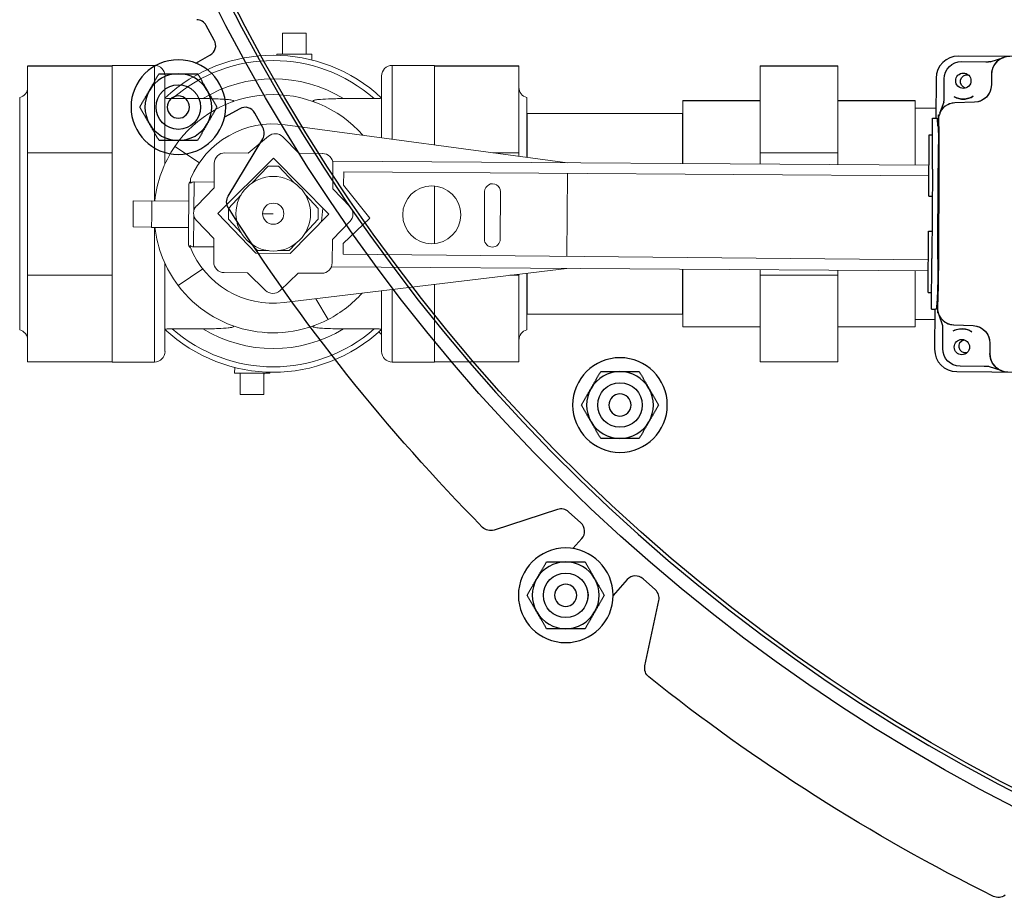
# Model space of a CAD drawing. Extents: x 0 to 796, y 0 to 496.
# Tile 120 of 242: x 106 to 117, y 404 to 414. Entities that reach past the tile are written whole.
import ezdxf

# ---------------------------------------------------------------- set-up
doc = ezdxf.new("R2010")
doc.units = 0
doc.header["$LTSCALE"] = 12
doc.header["$MEASUREMENT"] = 0
doc.header["$PDMODE"] = 1
doc.layers.get('0').update_dxf_attribs({"linetype": 'CONTINUOUS'})
doc.layers.get('Defpoints').update_dxf_attribs({"linetype": 'CONTINUOUS'})
doc.layers.add('D', color=2, linetype='CONTINUOUS')
doc.layers.add('X', color=1, linetype='CONTINUOUS')
doc.styles.get("Standard").update_dxf_attribs({"font": 'SIMPLEX.SHX', "width": 0.875})
doc.dimstyles.get("Standard").update_dxf_attribs({"dimscale": 28, "dimtxt": 0.125, "dimasz": 0.125, "dimexe": 0.04375, "dimexo": 0.0625, "dimgap": 0.04375, "dimtad": 0, "dimtih": 1, "dimtoh": 1, "dimdec": 4, "dimzin": 12, "dimdsep": 46, "dimlunit": 5, "dimtxsty": 'Standard', "dimcen": 0, "dimclrd": 256, "dimclre": 256, "dimclrt": 256, "dimadec": 1, "dimazin": 3, "dimtfac": 0.875, "dimtdec": 4, "dimtofl": 0, "dimtmove": 0, "dimatfit": 2, "dimfxl": 1, "dimtolj": 1, "dimtzin": 12, "dimlwd": 13, "dimlwe": 13, "dimarcsym": 0})

# ---------------------------------------------------------------- blocks, each defined once
blk = doc.blocks.new('*D112')
at = {"layer": 'D', "lineweight": 13, "transparency": 16777216}
for p, q in [((170.025, 416.596), (170.025, 343.478)), ((55.588, 410.799), (55.588, 343.478)), ((59.088, 344.703), (104.253, 344.703)), ((166.525, 344.703), (121.359, 344.703))]:
    blk.add_line(p, q, dxfattribs=at)
at = {"layer": 'D', "transparency": 16777216}
for points in [[(59.088, 345.287), (59.088, 344.12), (55.588, 344.703)], [(166.525, 345.287), (166.525, 344.12), (170.025, 344.703)]]:
    blk.add_solid(points, dxfattribs=at)
at = {"layer": 'Defpoints', "color": 0, "transparency": 16777216}
for p in [(170.025, 418.346), (55.588, 412.549), (170.025, 344.703)]:
    blk.add_point(p, dxfattribs=at)
at = {"layer": 'D', "transparency": 16777216, "insert": (112.806, 344.703), "char_height": 3.5, "attachment_point": 5}
blk.add_mtext('\\A1;114{\\H0.875x;\\S1/2;}{}{\\C2;%%p1}', dxfattribs=at)
blk = doc.blocks.new('*D113')
at = {"layer": 'D', "lineweight": 13, "transparency": 16777216}
for p, q in [((87.505, 421.953), (87.505, 356.465)), ((164.505, 421.953), (164.505, 356.465)), ((91.005, 357.69), (122.301, 357.69)), ((161.005, 357.69), (129.709, 357.69))]:
    blk.add_line(p, q, dxfattribs=at)
at = {"layer": 'D', "transparency": 16777216}
for points in [[(91.005, 358.273), (91.005, 357.106), (87.505, 357.69)], [(161.005, 358.273), (161.005, 357.106), (164.505, 357.69)]]:
    blk.add_solid(points, dxfattribs=at)
at = {"layer": 'Defpoints', "color": 0, "transparency": 16777216}
for p in [(87.505, 423.703), (164.505, 423.703), (87.505, 357.69)]:
    blk.add_point(p, dxfattribs=at)
at = {"layer": 'D', "transparency": 16777216, "insert": (126.005, 357.69), "char_height": 3.5, "attachment_point": 5}
blk.add_mtext('\\A1;77', dxfattribs=at)
blk = doc.blocks.new('GASTRAIN TOP')
at = {"layer": 'X', "lineweight": 0}
for p, q in [((-47.148, 372.214), (-47.148, 371.976)), ((-47.148, 372.214), (-46.883, 372.214)), ((-46.883, 372.214), (-46.883, 371.976)), ((-47.213, 371.976), (-46.818, 371.976)), ((-47.213, 371.964), (-47.213, 371.976)), ((-46.82, 371.911), (-46.818, 371.976)), ((-49.062, 371.847), (-50.011, 371.847)), ((-50.011, 371.844), (-50.011, 370.869)), ((-49.062, 371.844), (-50.011, 371.844)), ((-49.062, 371.85), (-49.062, 371.846)), ((-49.062, 371.85), (-48.587, 371.85)), ((-49.062, 371.846), (-49.062, 371.844)), ((-49.062, 371.844), (-49.062, 371.441)), ((-48.587, 370.329), (-48.587, 371.85)), ((-45.918, 371.85), (-45.918, 371.022)), ((-45.918, 371.85), (-45.444, 371.85)), ((-45.444, 371.85), (-45.444, 371.846)), ((-45.444, 371.847), (-44.494, 371.847)), ((-45.444, 371.846), (-45.444, 371.844)), ((-45.444, 371.844), (-45.444, 371.441)), ((-45.444, 371.844), (-44.494, 371.844)), ((-44.494, 371.847), (-44.494, 371.844)), ((-44.494, 371.844), (-44.494, 370.869)), ((-41.785, 371.847), (-40.914, 371.847)), ((-41.785, 371.844), (-41.785, 371.847)), ((-41.785, 371.844), (-40.914, 371.844)), ((-41.785, 370.869), (-41.785, 371.844)), ((-40.914, 371.844), (-40.914, 371.847)), ((-40.914, 370.869), (-40.914, 371.844)), ((-48.469, 371.732), (-48.469, 370.743)), ((-46.037, 371.038), (-46.037, 371.732)), ((-50.1, 368.88), (-50.1, 371.49)), ((-49.062, 371.441), (-49.062, 371.273)), ((-48.463, 371.49), (-48.469, 371.49)), ((-48.388, 371.478), (-48.043, 371.478)), ((-46.462, 371.478), (-46.118, 371.478)), ((-46.037, 371.49), (-46.043, 371.49)), ((-45.444, 371.441), (-45.444, 371.273)), ((-44.405, 370.818), (-44.405, 371.49)), ((-42.655, 371.455), (-42.655, 371.453)), ((-41.785, 371.455), (-42.655, 371.455)), ((-41.785, 371.453), (-42.655, 371.453)), ((-42.655, 371.453), (-42.655, 370.748)), ((-40.914, 371.455), (-40.044, 371.455)), ((-40.914, 371.453), (-40.044, 371.453)), ((-40.044, 371.453), (-40.044, 371.455)), ((-40.044, 370.731), (-40.044, 371.453)), ((-44.405, 371.312), (-44.401, 371.312)), ((-44.401, 371.312), (-44.401, 370.817)), ((-42.659, 371.312), (-44.401, 371.312)), ((-42.659, 371.312), (-42.659, 370.748)), ((-42.655, 371.312), (-42.659, 371.312)), ((-40.044, 371.372), (-39.811, 371.372)), ((-49.062, 371.273), (-49.062, 370.869)), ((-43.949, 370.756), (-47.118, 371.184)), ((-45.444, 371.273), (-45.444, 370.958)), ((-47.533, 370.867), (-47.306, 371.056)), ((-47.146, 371.048), (-46.964, 370.864)), ((-50.011, 370.869), (-50.011, 369.493)), ((-49.062, 370.869), (-50.011, 370.869)), ((-49.062, 370.869), (-49.062, 370.3)), ((-48.083, 370.758), (-48.357, 370.941)), ((-47.795, 370.869), (-47.533, 370.867)), ((-46.964, 370.864), (-46.702, 370.862)), ((-44.786, 370.869), (-44.494, 370.869)), ((-44.494, 370.869), (-44.494, 370.83)), ((-41.785, 370.869), (-40.914, 370.869)), ((-41.785, 370.742), (-41.785, 370.869)), ((-40.914, 370.736), (-40.914, 370.869)), ((-47.916, 370.474), (-47.915, 370.751)), ((-47.875, 370.189), (-47.249, 370.808)), ((-47.249, 370.808), (-46.63, 370.181)), ((-46.588, 370.774), (-39.891, 370.73)), ((-46.584, 370.742), (-46.585, 370.465)), ((-47.488, 370.531), (-47.312, 370.719)), ((-47.312, 370.719), (-47.193, 370.719)), ((-47.193, 370.719), (-47.017, 370.531)), ((-46.464, 370.504), (-46.462, 370.654)), ((-46.462, 370.654), (-39.892, 370.61)), ((-43.956, 369.707), (-43.949, 370.637)), ((-48.182, 370.578), (-48.182, 370.527)), ((-48.143, 370.542), (-48.146, 370.21)), ((-47.916, 370.541), (-48.143, 370.542)), ((-48.205, 369.849), (-48.201, 370.507)), ((-48.113, 370.273), (-47.916, 370.474)), ((-46.585, 370.465), (-46.391, 370.262)), ((-46.169, 370.136), (-46.464, 370.504)), ((-45.444, 370.498), (-45.444, 370.3)), ((-44.882, 369.9), (-44.879, 370.434)), ((-44.701, 370.433), (-44.704, 369.899)), ((-49.062, 370.3), (-49.062, 370.063)), ((-48.825, 370.328), (-48.827, 370.036)), ((-48.617, 370.327), (-48.825, 370.328)), ((-48.617, 370.327), (-48.618, 370.207)), ((-48.617, 370.327), (-48.617, 370.329)), ((-48.202, 370.327), (-48.617, 370.329)), ((-47.757, 370.244), (-47.614, 370.397)), ((-46.892, 370.397), (-46.749, 370.244)), ((-45.444, 370.3), (-45.444, 370.063)), ((-48.618, 370.154), (-48.618, 370.207)), ((-47.448, 369.742), (-47.875, 370.189)), ((-47.757, 370.125), (-47.757, 370.244)), ((-47.253, 370.185), (-47.371, 370.185)), ((-46.749, 370.244), (-46.749, 370.125)), ((-46.712, 370.097), (-46.696, 370.248)), ((-48.618, 370.154), (-48.619, 370.035)), ((-48.146, 370.171), (-48.148, 369.813)), ((-47.92, 369.905), (-48.115, 370.108)), ((-47.607, 369.962), (-47.757, 370.125)), ((-46.63, 370.181), (-47.063, 369.739)), ((-46.749, 370.125), (-46.898, 369.962)), ((-46.392, 370.097), (-46.589, 369.896)), ((-46.468, 369.851), (-46.169, 370.136)), ((-49.062, 370.063), (-49.062, 369.493)), ((-48.619, 370.035), (-48.827, 370.036)), ((-48.619, 370.032), (-48.619, 370.035)), ((-48.204, 370.03), (-48.619, 370.032)), ((-48.587, 368.519), (-48.587, 370.032)), ((-45.444, 370.063), (-45.444, 369.848)), ((-47.922, 369.643), (-47.92, 369.905)), ((-46.589, 369.896), (-46.591, 369.634)), ((-48.187, 369.829), (-48.187, 369.811)), ((-48.148, 369.813), (-47.921, 369.812)), ((-47.431, 369.77), (-47.505, 369.851)), ((-47.063, 369.739), (-47.448, 369.742)), ((-47.305, 369.77), (-47.431, 369.77)), ((-47.075, 369.77), (-47.2, 369.77)), ((-47, 369.851), (-47.075, 369.77)), ((-46.469, 369.732), (-46.468, 369.851)), ((-39.898, 369.667), (-46.469, 369.732)), ((-48.469, 369.627), (-48.469, 368.638)), ((-48.045, 369.565), (-48.321, 369.379)), ((-47.542, 369.521), (-47.804, 369.523)), ((-47.341, 369.324), (-47.542, 369.521)), ((-47.132, 369.186), (-43.957, 369.571)), ((-39.899, 369.544), (-46.6, 369.588)), ((-42.659, 369.562), (-42.659, 369.058)), ((-42.655, 369.562), (-42.655, 368.915)), ((-41.785, 369.493), (-41.785, 369.557)), ((-40.914, 369.493), (-40.914, 369.551)), ((-40.044, 368.915), (-40.044, 369.545)), ((-50.011, 369.493), (-50.011, 368.522)), ((-49.062, 369.493), (-50.011, 369.493)), ((-49.062, 369.493), (-49.062, 369.091)), ((-46.972, 369.518), (-47.176, 369.323)), ((-46.71, 369.516), (-46.972, 369.518)), ((-44.597, 369.493), (-44.494, 369.493)), ((-44.494, 369.506), (-44.494, 369.493)), ((-44.494, 369.493), (-44.494, 368.522)), ((-44.405, 368.88), (-44.405, 369.517)), ((-44.401, 369.517), (-44.401, 369.058)), ((-41.785, 369.493), (-40.914, 369.493)), ((-41.785, 368.522), (-41.785, 369.493)), ((-40.914, 368.522), (-40.914, 369.493)), ((-46.037, 368.638), (-46.037, 369.319)), ((-45.918, 369.333), (-45.918, 368.519)), ((-45.444, 369.391), (-45.444, 369.091)), ((-46.774, 369.23), (-46.635, 368.998)), ((-49.062, 369.091), (-49.062, 368.924)), ((-45.444, 369.091), (-45.444, 368.924)), ((-44.405, 369.058), (-44.401, 369.058)), ((-42.659, 369.058), (-44.401, 369.058)), ((-42.655, 369.058), (-42.659, 369.058)), ((-40.044, 368.997), (-39.826, 368.997)), ((-49.062, 368.924), (-49.062, 368.522)), ((-48.463, 368.88), (-48.469, 368.88)), ((-48.043, 368.892), (-48.388, 368.892)), ((-46.118, 368.892), (-46.462, 368.892)), ((-46.037, 368.88), (-46.043, 368.88)), ((-45.444, 368.924), (-45.444, 368.522)), ((-41.785, 368.915), (-42.655, 368.915)), ((-40.914, 368.915), (-40.044, 368.915)), ((-49.062, 368.522), (-50.011, 368.522)), ((-49.062, 368.522), (-49.062, 368.519)), ((-49.062, 368.519), (-48.587, 368.519)), ((-47.686, 368.459), (-47.688, 368.393)), ((-45.918, 368.519), (-45.444, 368.519)), ((-45.444, 368.522), (-44.494, 368.522)), ((-41.785, 368.522), (-40.914, 368.522)), ((-47.292, 368.393), (-47.688, 368.393)), ((-47.623, 368.156), (-47.623, 368.393)), ((-47.357, 368.156), (-47.357, 368.393)), ((-47.293, 368.405), (-47.292, 368.393)), ((-47.357, 368.156), (-47.623, 368.156))]:
    blk.add_line(p, q, dxfattribs=at)
for centre, radius in [((-47.253, 370.185), 0.419), ((-45.473, 370.173), 0.326), ((-47.253, 370.185), 0.119)]:
    blk.add_circle(centre, radius, dxfattribs=at)
for centre, radius, start, end in [((-47.253, 370.185), 1.78, 46.9113, 133.0887), ((-48.587, 371.732), 0.119, 0, 90), ((-47.253, 370.185), 1.72, 48.7235, 131.2765), ((-45.918, 371.732), 0.119, 90, 180), ((-47.253, 370.185), 1.515, 58.563, 121.437), ((-50.13, 371.605), 0.119, 284.3592, 0), ((-47.253, 370.185), 1.338, 41.2389, 145.6045), ((-44.376, 371.605), 0.119, 180, 255.6408), ((-47.253, 370.185), 1.009, 82.3061, 157.0669), ((-47.231, 370.965), 0.119, 44.7108, 129.7652), ((-47.253, 370.185), 1.338, 145.6045, 173.8071), ((-47.796, 370.75), 0.119, 89.6225, 179.6225), ((-46.702, 370.743), 0.119, 359.6225, 89.6225), ((-48.144, 370.506), 0.057, 132.2595, 179.6225), ((-44.79, 370.433), 0.089, 359.6225, 179.6225), ((-48.029, 370.19), 0.119, 135.5556, 223.6895), ((-46.477, 370.18), 0.119, 315.5556, 43.6895), ((-47.253, 370.185), 1.338, 186.5574, 217.0457), ((-44.793, 369.899), 0.089, 179.6225, 359.6225), ((-48.148, 369.849), 0.057, 179.6225, 230.3835), ((-47.253, 370.185), 1.006, 201.7911, 276.9073), ((-47.803, 369.642), 0.119, 179.6225, 269.6225), ((-46.71, 369.635), 0.119, 269.6225, 359.6225), ((-47.253, 370.185), 1.338, 217.0457, 297.5213), ((-47.258, 369.409), 0.119, 225.5556, 313.6895), ((-47.253, 370.185), 1.338, 297.5213, 318.1567), ((-50.13, 368.765), 0.119, 360, 75.6408), ((-47.253, 370.185), 1.78, 226.9113, 313.0887), ((-47.253, 370.185), 1.72, 228.7235, 311.2765), ((-47.253, 370.185), 1.515, 238.563, 301.437), ((-44.376, 368.765), 0.119, 104.3592, 180), ((-35.96, 380.524), 15.438, 229.0944, 229.2486), ((-48.587, 368.638), 0.119, 270, 360), ((-45.918, 368.638), 0.119, 180, 270), ((-47, 368.262), 0.375, 159.5341, 162.1589)]:
    blk.add_arc(centre, radius, start, end, dxfattribs=at)
for centre, major_axis, ratio, start_param, end_param in [((-48.429, 371.483), (0.0397, -0.001), 0.09646, -3.239504, -3.200654), ((-46.076, 371.483), (-0.0397, -0.001), 0.09646, -3.082531, -3.043681), ((-48.144, 370.482), (0.0014, -0.0601), 0.947198, 3.113584, 3.859532), ((-48.148, 369.873), (-0.0022, -0.06), 0.947198, -0.717939, 0.028009), ((-48.429, 368.886), (-0.0397, -0.001), 0.096459, 0.059061, 0.097911), ((-46.076, 368.886), (0.0397, -0.001), 0.09646, -0.097912, -0.059061)]:
    blk.add_ellipse(centre, major_axis=major_axis, ratio=ratio, start_param=start_param, end_param=end_param, dxfattribs=at)
for points, knots in [([(-48.469, 371.484), (-48.469, 371.484), (-48.468, 371.483), (-48.465, 371.482), (-48.463, 371.482), (-48.454, 371.481), (-48.448, 371.48), (-48.43, 371.479), (-48.418, 371.478), (-48.399, 371.478), (-48.393, 371.478), (-48.388, 371.478)], [-1.0613667, -1.0613667, -1.0613667, -1.0613667, -1.0359139, -1.0359139, -0.9916456, -0.9916456, -0.932016, -0.932016, -0.8522084, -0.8522084, -0.8187338, -0.8187338, -0.8187338, -0.8187338]), ([(-48.043, 371.478), (-48.019, 371.478), (-47.995, 371.478), (-47.902, 371.476), (-47.837, 371.474), (-47.768, 371.468), (-47.746, 371.466), (-47.72, 371.462), (-47.712, 371.46), (-47.702, 371.456), (-47.7, 371.455), (-47.698, 371.451), (-47.698, 371.45), (-47.702, 371.446), (-47.705, 371.444), (-47.711, 371.442), (-47.713, 371.441), (-47.714, 371.441)], [0.8172693, 0.8172693, 0.8172693, 0.8172693, 0.9324063, 0.9324063, 1.2701997, 1.2701997, 1.4097113, 1.4097113, 1.4797643, 1.4797643, 1.5255298, 1.5255298, 1.5658114, 1.5658114, 1.6143681, 1.6143681, 1.6286815, 1.6286815, 1.6286815, 1.6286815]), ([(-46.791, 371.441), (-46.797, 371.443), (-46.802, 371.445), (-46.807, 371.449), (-46.808, 371.451), (-46.807, 371.454), (-46.805, 371.456), (-46.798, 371.459), (-46.792, 371.46), (-46.775, 371.464), (-46.76, 371.466), (-46.716, 371.471), (-46.677, 371.473), (-46.583, 371.477), (-46.524, 371.478), (-46.462, 371.478)], [2.008865, 2.008865, 2.008865, 2.008865, 2.099744, 2.099744, 2.168323, 2.168323, 2.230894, 2.230894, 2.310984, 2.310984, 2.455028, 2.455028, 2.753943, 2.753943, 3.096418, 3.096418, 3.096418, 3.096418]), ([(-46.118, 371.478), (-46.109, 371.478), (-46.1, 371.478), (-46.081, 371.478), (-46.071, 371.479), (-46.057, 371.48), (-46.051, 371.481), (-46.043, 371.482), (-46.04, 371.482), (-46.038, 371.483), (-46.037, 371.484), (-46.037, 371.484)], [-0.2704947, -0.2704947, -0.2704947, -0.2704947, -0.2136309, -0.2136309, -0.1411168, -0.1411168, -0.0863621, -0.0863621, -0.0424334, -0.0424334, -0.0169054, -0.0169054, -0.0169054, -0.0169054]), ([(-48.388, 368.892), (-48.397, 368.892), (-48.405, 368.892), (-48.425, 368.891), (-48.435, 368.891), (-48.449, 368.89), (-48.454, 368.889), (-48.463, 368.888), (-48.465, 368.887), (-48.468, 368.886), (-48.469, 368.886), (-48.469, 368.886)], [-0.2704947, -0.2704947, -0.2704947, -0.2704947, -0.2136309, -0.2136309, -0.1411168, -0.1411168, -0.0863621, -0.0863621, -0.0424334, -0.0424334, -0.0169054, -0.0169054, -0.0169054, -0.0169054]), ([(-47.714, 368.929), (-47.709, 368.927), (-47.704, 368.925), (-47.699, 368.921), (-47.698, 368.919), (-47.699, 368.916), (-47.701, 368.914), (-47.708, 368.911), (-47.713, 368.909), (-47.731, 368.906), (-47.745, 368.904), (-47.789, 368.899), (-47.829, 368.897), (-47.923, 368.893), (-47.982, 368.892), (-48.043, 368.892)], [2.008865, 2.008865, 2.008865, 2.008865, 2.099744, 2.099744, 2.168323, 2.168323, 2.230894, 2.230894, 2.310984, 2.310984, 2.455028, 2.455028, 2.753943, 2.753943, 3.096418, 3.096418, 3.096418, 3.096418]), ([(-46.462, 368.892), (-46.486, 368.892), (-46.51, 368.892), (-46.603, 368.893), (-46.669, 368.896), (-46.738, 368.901), (-46.76, 368.903), (-46.786, 368.908), (-46.794, 368.91), (-46.803, 368.913), (-46.806, 368.915), (-46.808, 368.918), (-46.807, 368.92), (-46.804, 368.923), (-46.8, 368.925), (-46.794, 368.928), (-46.793, 368.928), (-46.791, 368.929)], [0.8172693, 0.8172693, 0.8172693, 0.8172693, 0.9324063, 0.9324063, 1.2701997, 1.2701997, 1.4097113, 1.4097113, 1.4797643, 1.4797643, 1.5255298, 1.5255298, 1.5658114, 1.5658114, 1.6143681, 1.6143681, 1.6286815, 1.6286815, 1.6286815, 1.6286815]), ([(-46.037, 368.886), (-46.037, 368.886), (-46.038, 368.886), (-46.04, 368.887), (-46.043, 368.888), (-46.051, 368.889), (-46.058, 368.89), (-46.075, 368.891), (-46.088, 368.891), (-46.106, 368.892), (-46.112, 368.892), (-46.118, 368.892)], [-1.0613667, -1.0613667, -1.0613667, -1.0613667, -1.0359139, -1.0359139, -0.9916456, -0.9916456, -0.932016, -0.932016, -0.8522084, -0.8522084, -0.8187338, -0.8187338, -0.8187338, -0.8187338])]:
    blk.add_open_spline(points, degree=3, knots=knots, dxfattribs=at)

msp = doc.modelspace()

# ---------------------------------------------------------------- linework, layer by layer
at = {"extrusion": (-2.44929e-16, -1, -2.22045e-16)}
for p, q in [((107.73847, 414.1142), (107.64757, 414.27819)), ((107.5291, 413.85523), (107.68975, 413.94428)), ((108.0231, 413.34289), (107.85395, 413.24912)), ((108.28393, 413.13017), (108.19303, 413.29416)), ((107.89466, 412.36095), (108.28175, 413.00519)), ((111.59397, 408.84116), (110.87917, 408.6089)), ((111.85558, 408.68971), (111.71624, 408.81517)), ((111.76473, 408.402), (111.86483, 408.51317)), ((112.37582, 408.05308), (112.21601, 407.87559)), ((112.69169, 407.93687), (112.55235, 408.06233)), ((112.57406, 407.08282), (112.73032, 407.81799))]:
    msp.add_line(p, q, dxfattribs=at)
at = {"extrusion": (5.43852e-32, 2.22045e-16, -1)}
for centre, radius in [((-107.3343, 413.36071), 0.5315), ((-107.3343, 413.36071), 0.125), ((-112.29389, 410.01389), 0.5315), ((-112.29389, 410.01389), 0.125), ((-111.68451, 407.87658), 0.5315), ((-111.68451, 407.87658), 0.125)]:
    msp.add_circle(centre, radius, dxfattribs=at)
for centre, radius in [((107.3343, 413.36071), 0.25014), ((107.3343, 413.36071), 0.25), ((112.29389, 410.01389), 0.25014), ((112.29389, 410.01389), 0.25), ((111.68451, 407.87658), 0.25014), ((111.68451, 407.87658), 0.25)]:
    msp.add_circle(centre, radius)
for centre, radius, start, end in [((126.00479, 423.70338), 38.5, 197.916453, 72.429247), ((126.00479, 423.70338), 20.28868, 194.493019, 0), ((107.53825, 414.21759), 0.125, 29, 89), ((107.62915, 414.0536), 0.125, 299, 29), ((107.3343, 413.36071), 0.375, 90, 150), ((107.3343, 413.36071), 0.375, 30, 90), ((107.3343, 413.36071), 0.375, 150, 210), ((107.3343, 413.36071), 0.375, 330, 30), ((108.0837, 413.23356), 0.125, 29, 119), ((107.3343, 413.36071), 0.375, 210, 270), ((107.3343, 413.36071), 0.375, 270, 330), ((108.17461, 413.06957), 0.125, 329, 29), ((112.29389, 410.01389), 0.375, 90, 150), ((112.29389, 410.01389), 0.375, 30, 90), ((112.29389, 410.01389), 0.375, 150, 210), ((112.29389, 410.01389), 0.375, 330, 30), ((112.29389, 410.01389), 0.375, 210, 270), ((112.29389, 410.01389), 0.375, 270, 330), ((111.6326, 408.72228), 0.125, 48, 108), ((111.77194, 408.59681), 0.125, 318, 48), ((111.68451, 407.87658), 0.375, 90, 150), ((111.68451, 407.87658), 0.375, 30, 90), ((111.68451, 407.87658), 0.375, 150, 210), ((111.68451, 407.87658), 0.375, 330, 30), ((112.46871, 407.96944), 0.125, 48, 138), ((112.60805, 407.84397), 0.125, 348, 48), ((111.68451, 407.87658), 0.375, 210, 270), ((111.68451, 407.87658), 0.375, 270, 330)]:
    msp.add_arc(centre, radius, start, end)
for centre, radius, start, end in [((-126.00479, 423.70338), 20.4375, 15.611501, 344.388499), ((-126.00479, 423.70338), 20.25, 14.433795, 345.47877), ((-108.0018, 412.29657), 0.125, 327.641384, 31), ((-126.00479, 423.70338), 21.4375, 315.358621, 327.641384), ((-110.84054, 408.72779), 0.125, 252, 315.359472), ((-112.69632, 407.05683), 0.125, 308.641384, 12), ((-126.00479, 423.70338), 21.4375, 296.358621, 308.641384), ((-116.54229, 404.60668), 0.125, 233, 296.359472)]:
    msp.add_arc(centre, radius, start, end, dxfattribs=at)
for points in [[(107.00954, 413.54821), (107.05978, 413.63523), (107.11779, 413.73571)], [(107.11779, 413.73571), (107.23382, 413.73571), (107.3343, 413.73571)], [(107.3343, 413.73571), (107.43478, 413.73571), (107.55081, 413.73571)], [(107.55081, 413.73571), (107.60882, 413.63523), (107.65906, 413.54821)], [(106.90129, 413.36071), (106.9593, 413.4612), (107.00954, 413.54821)], [(107.65906, 413.54821), (107.7093, 413.4612), (107.76731, 413.36071)], [(107.00954, 413.17321), (106.9593, 413.26023), (106.90129, 413.36071)], [(107.76731, 413.36071), (107.7093, 413.26023), (107.65906, 413.17321)], [(107.11779, 412.98571), (107.05978, 413.0862), (107.00954, 413.17321)], [(107.65906, 413.17321), (107.60882, 413.0862), (107.55081, 412.98571)], [(107.3343, 412.98571), (107.23382, 412.98571), (107.11779, 412.98571)], [(107.55081, 412.98571), (107.43478, 412.98571), (107.3343, 412.98571)], [(111.96914, 410.20139), (112.01938, 410.28841), (112.07739, 410.38889)], [(112.07739, 410.38889), (112.19341, 410.38889), (112.29389, 410.38889)], [(112.29389, 410.38889), (112.39438, 410.38889), (112.5104, 410.38889)], [(112.5104, 410.38889), (112.56841, 410.28841), (112.61865, 410.20139)], [(111.86088, 410.01389), (111.91889, 410.11437), (111.96914, 410.20139)], [(112.61865, 410.20139), (112.66889, 410.11437), (112.72691, 410.01389)], [(111.96914, 409.82639), (111.91889, 409.91341), (111.86088, 410.01389)], [(112.72691, 410.01389), (112.66889, 409.91341), (112.61865, 409.82639)], [(112.07739, 409.63889), (112.01938, 409.73937), (111.96914, 409.82639)], [(112.61865, 409.82639), (112.56841, 409.73937), (112.5104, 409.63889)], [(112.29389, 409.63889), (112.19341, 409.63889), (112.07739, 409.63889)], [(112.5104, 409.63889), (112.39438, 409.63889), (112.29389, 409.63889)], [(111.35975, 408.06408), (111.40999, 408.1511), (111.468, 408.25158)], [(111.468, 408.25158), (111.58403, 408.25158), (111.68451, 408.25158)], [(111.68451, 408.25158), (111.78499, 408.25158), (111.90101, 408.25158)], [(111.90101, 408.25158), (111.95903, 408.1511), (112.00927, 408.06408)], [(111.2515, 407.87658), (111.30951, 407.97707), (111.35975, 408.06408)], [(112.00927, 408.06408), (112.05951, 407.97707), (112.11752, 407.87658)], [(111.35975, 407.68908), (111.30951, 407.7761), (111.2515, 407.87658)], [(112.11752, 407.87658), (112.05951, 407.7761), (112.00927, 407.68908)], [(111.468, 407.50158), (111.40999, 407.60207), (111.35975, 407.68908)], [(112.00927, 407.68908), (111.95903, 407.60207), (111.90101, 407.50158)], [(111.68451, 407.50158), (111.58403, 407.50158), (111.468, 407.50158)], [(111.90101, 407.50158), (111.78499, 407.50158), (111.68451, 407.50158)]]:
    msp.add_rational_spline(points, [1, 1.0379548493, 1], degree=2)
at = {"layer": 'X', "extrusion": (-2.44929e-16, -1, -2.22045e-16)}
for p, q in [((120.96486, 413.90683), (116.09494, 413.93378)), ((116.13229, 413.87223), (116.40091, 413.87074)), ((116.4526, 413.87064), (116.60376, 413.91892)), ((115.84356, 413.68516), (115.84107, 413.2355)), ((115.93334, 413.47004), (115.93448, 413.67659)), ((116.46482, 413.72623), (116.46418, 413.61004)), ((116.46482, 413.72704), (116.46482, 413.72623)), ((115.88567, 413.29108), (115.93311, 413.41922)), ((116.05482, 413.40801), (116.0545, 413.408)), ((116.27318, 413.41443), (116.05482, 413.40801)), ((115.80142, 412.66485), (115.80458, 413.23571)), ((115.80458, 413.23571), (115.84837, 413.23546)), ((115.86284, 413.14844), (115.8601, 413.22408)), ((115.87142, 413.21205), (115.86844, 412.67432)), ((115.87061, 413.07356), (115.87173, 413.27556)), ((115.87348, 413.21204), (115.87142, 413.21205)), ((115.87173, 413.27556), (115.88273, 413.27549)), ((115.87348, 413.21204), (115.87351, 413.21823)), ((115.87098, 413.14085), (115.87066, 413.14085)), ((115.76036, 412.35995), (115.76417, 413.04892)), ((115.76417, 413.04892), (115.80354, 413.0487)), ((115.80142, 412.66485), (115.79586, 411.66093)), ((115.86278, 411.65071), (115.86844, 412.67432)), ((115.87391, 411.65065), (115.87957, 412.67426)), ((115.76036, 412.35995), (115.79973, 412.35973)), ((115.75437, 411.27729), (115.75818, 411.96626)), ((115.75818, 411.96626), (115.79755, 411.96604)), ((115.79271, 411.09007), (115.79586, 411.66093)), ((115.86278, 411.65071), (115.85964, 411.08379)), ((115.75437, 411.27729), (115.79374, 411.27707)), ((115.85984, 411.12748), (115.86053, 411.25147)), ((115.85193, 411.17669), (115.84836, 411.10108)), ((115.85971, 411.10327), (115.85941, 411.04948)), ((115.85971, 411.10327), (115.85984, 411.12748)), ((115.86016, 411.18419), (115.85984, 411.18419)), ((115.85984, 411.12748), (115.85988, 411.12748)), ((115.79271, 411.09007), (115.8365, 411.08983)), ((115.8292, 411.08987), (115.82671, 410.64021)), ((115.86773, 411.04943), (115.85941, 411.04948)), ((115.85964, 411.08379), (115.86081, 411.08379)), ((115.91921, 410.90511), (115.87318, 411.0338)), ((116.04071, 410.91502), (116.04103, 410.915)), ((116.04103, 410.915), (116.2593, 410.90617)), ((115.91772, 410.64778), (115.91887, 410.85433)), ((116.44813, 410.70846), (116.44748, 410.59227)), ((116.44748, 410.59227), (116.44748, 410.59146)), ((116.38197, 410.44847), (116.11336, 410.44996)), ((116.58428, 410.39806), (116.43366, 410.44801)), ((116.07533, 410.38883), (120.94525, 410.36189))]:
    msp.add_line(p, q, dxfattribs=at)
at = {"layer": 'X'}
for centre in [(116.14947, 413.65703), (116.13292, 410.66495)]:
    msp.add_circle(centre, 0.086, dxfattribs=at)
for centre, start, end in [((116.09356, 413.68378), 89.683034, 179.683034), ((116.07671, 410.63883), 179.683034, 269.683034)]:
    msp.add_arc(centre, 0.25, start, end, dxfattribs=at)
at = {"layer": 'X', "extrusion": (5.43852e-32, 2.22045e-16, -1)}
for centre, radius, start, end in [((-116.19136, 413.64774), 0.075, 283.133472, 101.889731), ((-116.14947, 413.65703), 0.20669, 237.335945, 299.297986), ((-115.8483, 413.22365), 0.01181, 90.316966, 177.931022), ((-116.06249, 413.21718), 0.18898, 0.316101, 17.972807), ((-115.8707, 413.14872), 0.00787, 270.316966, 357.931022), ((-115.83656, 411.10164), 0.01181, 182.70291, 270.316966), ((-115.85979, 411.17631), 0.00787, 2.70291, 90.316966), ((-116.13292, 410.66495), 0.20669, 61.335945, 123.297986), ((-116.17491, 410.67378), 0.075, 258.744201, 77.50046)]:
    msp.add_arc(centre, radius, start, end, dxfattribs=at)
at = {"layer": 'X', "extrusion": (4.93038e-32, 2.22045e-16, -1)}
msp.add_ellipse((116.13145, 413.67526), major_axis=(0.13859, -0.14013), ratio=0.99878277, start_param=2.35680123, end_param=3.92637956, dxfattribs=at)
at = {"layer": 'X'}
for centre, major_axis, ratio, start_param, end_param in [((116.66961, 413.72495), (-0.14406, 0.14566), 0.999315, -0.78505555, 0.78505555), ((116.6692, 413.72641), (-0.19957, -0.04431), 0.99433962, -1.25145125, -0.22278606), ((116.0605, 413.21906), (-0.1353, 0.13211), 0.99933808, -0.76761401, 0.47055202), ((116.0596, 413.21905), (-0.04042, -0.1847), 0.99483121, -2.89798441, -2.45558878), ((115.86411, 412.67434), (-0.00327, -0.59054), 0.02618592, -4.71238898, -3.56771168), ((115.85845, 411.65074), (-0.00327, -0.59054), 0.02618592, 0.39838272, 1.57079633), ((116.0488, 411.10388), (-0.13675, -0.13061), 0.99933808, -0.65622402, 0.76761401), ((116.0479, 411.1039), (0.03837, -0.18514), 0.99483129, -0.68597712, -0.24358327), ((116.65228, 410.59128), (-0.14566, -0.14406), 0.999315, -0.78505555, 0.78505555)]:
    msp.add_ellipse(centre, major_axis=major_axis, ratio=ratio, start_param=start_param, end_param=end_param, dxfattribs=at)
at = {"layer": 'X', "extrusion": (3.69779e-32, 2.22045e-16, -1)}
msp.add_ellipse((116.26726, 413.61126), major_axis=(0.14094, -0.13762), ratio=0.99933808, start_param=-0.76761401, end_param=0.76761401, dxfattribs=at)
at = {"layer": 'X', "extrusion": (6.16298e-32, 2.22045e-16, -1)}
msp.add_ellipse((116.26748, 413.61105), major_axis=(-0.13744, -0.14076), ratio=0.99970699, start_param=-2.11666574, end_param=-1.02492691, dxfattribs=at)
at = {"layer": 'X', "extrusion": (8.62817e-32, 2.22045e-16, -1)}
for centre, major_axis, ratio, start_param, end_param in [((116.25121, 410.70942), (0.14245, 0.13605), 0.99933808, -0.76761401, 0.76761401), ((116.11469, 410.64693), (0.14013, 0.13859), 0.99878277, 2.35680052, 3.92637886)]:
    msp.add_ellipse(centre, major_axis=major_axis, ratio=ratio, start_param=start_param, end_param=end_param, dxfattribs=at)
at = {"layer": 'X', "extrusion": (0, 2.22045e-16, -1)}
msp.add_ellipse((116.25142, 410.70962), major_axis=(0.13588, -0.14227), ratio=0.99970699, start_param=-2.11666574, end_param=-1.02492691, dxfattribs=at)
at = {"layer": 'X', "extrusion": (-4.93038e-32, 2.22045e-16, -1)}
msp.add_ellipse((116.65185, 410.58982), major_axis=(0.19907, -0.04652), ratio=0.99433962, start_param=1.8901414, end_param=2.9188066, dxfattribs=at)
at = {"layer": 'X'}
for points, knots in [([(116.40091, 413.87074), (116.40347, 413.87073), (116.40612, 413.87072), (116.40887, 413.87072), (116.40921, 413.87072), (116.40955, 413.87072), (116.40989, 413.87072), (116.41261, 413.87073), (116.41542, 413.87074), (116.41829, 413.87076), (116.41871, 413.87077), (116.41916, 413.87077), (116.41953, 413.87077), (116.42246, 413.8708), (116.4252, 413.87083), (116.42778, 413.87087), (116.42974, 413.8709), (116.4316, 413.87094), (116.43339, 413.87098), (116.43398, 413.87099), (116.43461, 413.871), (116.43514, 413.87101), (116.43581, 413.87103), (116.4365, 413.87105), (116.43718, 413.87106), (116.43933, 413.87112), (116.44152, 413.87118), (116.44374, 413.87124), (116.44522, 413.87129), (116.44671, 413.87134), (116.44823, 413.87139), (116.44849, 413.8714), (116.44852, 413.8714), (116.44862, 413.8714), (116.44891, 413.87141), (116.4494, 413.87143), (116.45009, 413.87145), (116.45021, 413.87145), (116.45038, 413.87146), (116.45047, 413.87146), (116.45099, 413.87148), (116.45154, 413.8715), (116.45221, 413.87152), (116.45239, 413.87153), (116.45258, 413.87154), (116.45277, 413.87154), (116.4529, 413.87155), (116.45309, 413.87156), (116.45315, 413.87156), (116.45347, 413.87157), (116.45397, 413.87159), (116.45463, 413.87161), (116.45498, 413.87163), (116.45537, 413.87164), (116.4558, 413.87166)], [0.000072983, 0.000072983, 0.000072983, 0.000072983, 0.111263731, 0.111263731, 0.111263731, 0.125, 0.125, 0.125, 0.234375, 0.234375, 0.234375, 0.25, 0.25, 0.25, 0.374302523, 0.374302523, 0.374302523, 0.46875, 0.46875, 0.46875, 0.5, 0.5, 0.5, 0.539599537, 0.539599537, 0.539599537, 0.663516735, 0.663516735, 0.663516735, 0.74609375, 0.74609375, 0.74609375, 0.760742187, 0.760742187, 0.760742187, 0.8046875, 0.8046875, 0.8046875, 0.812225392, 0.812225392, 0.812225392, 0.855828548, 0.855828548, 0.855828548, 0.867575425, 0.867575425, 0.867575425, 0.875, 0.875, 0.875, 0.910416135, 0.910416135, 0.910416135, 0.929165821, 0.929165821, 0.929165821, 0.929165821]), ([(115.93182, 413.41575), (115.93185, 413.41633), (115.93188, 413.41689), (115.93191, 413.41742), (115.93192, 413.41761), (115.93193, 413.41781), (115.93193, 413.418), (115.93198, 413.41884), (115.93201, 413.4196), (115.93205, 413.4203), (115.93209, 413.42117), (115.93212, 413.42192), (115.93215, 413.42255), (115.93217, 413.42284), (115.9322, 413.4236), (115.93223, 413.42416), (115.93228, 413.42539), (115.93233, 413.42655), (115.93237, 413.42762), (115.9324, 413.42812), (115.93241, 413.42855), (115.93243, 413.42907), (115.93248, 413.43029), (115.93253, 413.43157), (115.93258, 413.43292), (115.9326, 413.43329), (115.93261, 413.43367), (115.93262, 413.43405), (115.93264, 413.43464), (115.93266, 413.4352), (115.93268, 413.43585), (115.93279, 413.43896), (115.93288, 413.44214), (115.93297, 413.4454), (115.93299, 413.44625), (115.93301, 413.44711), (115.93303, 413.44797), (115.93305, 413.44918), (115.93308, 413.45036), (115.9331, 413.45162), (115.93311, 413.4518), (115.93311, 413.45198), (115.93311, 413.45217), (115.93317, 413.45511), (115.93322, 413.45808), (115.93326, 413.46106), (115.93329, 413.46403), (115.93332, 413.46703), (115.93334, 413.47004)], [0.080227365, 0.080227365, 0.080227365, 0.080227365, 0.112874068, 0.112874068, 0.112874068, 0.125, 0.125, 0.125, 0.179181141, 0.179181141, 0.179181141, 0.24609375, 0.24609375, 0.24609375, 0.276558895, 0.276558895, 0.276558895, 0.34375, 0.34375, 0.34375, 0.375, 0.375, 0.375, 0.448452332, 0.448452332, 0.448452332, 0.46875, 0.46875, 0.46875, 0.5, 0.5, 0.5, 0.648664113, 0.648664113, 0.648664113, 0.6875, 0.6875, 0.6875, 0.742168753, 0.742168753, 0.742168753, 0.75, 0.75, 0.75, 0.875276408, 0.875276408, 0.875276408, 1, 1, 1, 1]), ([(116.04833, 413.47678), (116.06399, 413.46799), (116.08166, 413.46081), (116.11837, 413.45163), (116.13748, 413.44966), (116.17362, 413.45072), (116.19258, 413.45381), (116.22869, 413.46513), (116.24591, 413.47334), (116.26103, 413.48303)], [0.199131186, 0.199131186, 0.199131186, 0.199131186, 0.335859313, 0.335859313, 0.47363808, 0.47363808, 0.611416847, 0.611416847, 0.748144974, 0.748144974, 0.748144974, 0.748144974]), ([(115.91887, 410.85433), (115.91888, 410.8569), (115.91889, 410.85955), (115.91889, 410.86229), (115.91889, 410.86263), (115.91889, 410.86297), (115.91888, 410.86331), (115.91888, 410.86602), (115.91887, 410.86883), (115.91885, 410.8717), (115.91884, 410.87211), (115.91884, 410.87257), (115.91884, 410.87294), (115.91881, 410.87587), (115.91878, 410.8786), (115.91873, 410.88117), (115.9187, 410.88312), (115.91867, 410.88498), (115.91863, 410.88675), (115.91862, 410.88734), (115.91861, 410.88797), (115.91859, 410.88849), (115.91857, 410.88947), (115.91855, 410.89046), (115.91852, 410.89146), (115.91847, 410.89356), (115.91841, 410.89571), (115.91834, 410.89788), (115.9183, 410.89907), (115.91826, 410.90028), (115.91822, 410.90149), (115.91821, 410.90176), (115.91821, 410.9018), (115.9182, 410.9019), (115.91819, 410.90221), (115.91818, 410.90271), (115.91815, 410.9034), (115.91815, 410.90352), (115.91814, 410.90368), (115.91814, 410.90378), (115.91814, 410.90387), (115.91814, 410.90396), (115.91813, 410.90405), (115.91811, 410.90468), (115.91809, 410.90536), (115.91806, 410.9061), (115.91806, 410.90622), (115.91805, 410.90639), (115.91805, 410.90646), (115.91803, 410.90679), (115.91802, 410.90728), (115.91799, 410.90792), (115.91798, 410.90814), (115.91797, 410.90836), (115.91796, 410.90861)], [0.000060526, 0.000060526, 0.000060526, 0.000060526, 0.111354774, 0.111354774, 0.111354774, 0.125, 0.125, 0.125, 0.234375, 0.234375, 0.234375, 0.25, 0.25, 0.25, 0.374290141, 0.374290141, 0.374290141, 0.46875, 0.46875, 0.46875, 0.5, 0.5, 0.5, 0.557659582, 0.557659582, 0.557659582, 0.679400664, 0.679400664, 0.679400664, 0.74609375, 0.74609375, 0.74609375, 0.760742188, 0.760742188, 0.760742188, 0.8046875, 0.8046875, 0.8046875, 0.8125, 0.8125, 0.8125, 0.819372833, 0.819372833, 0.819372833, 0.8671875, 0.8671875, 0.8671875, 0.875, 0.875, 0.875, 0.910486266, 0.910486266, 0.910486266, 0.922219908, 0.922219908, 0.922219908, 0.922219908]), ([(116.03377, 410.84631), (116.04623, 410.85309), (116.05956, 410.85877), (116.09543, 410.86967), (116.11873, 410.87263), (116.16384, 410.8708), (116.18682, 410.86597), (116.2217, 410.85221), (116.23452, 410.84547), (116.24639, 410.83771)], [0.688167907, 0.688167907, 0.688167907, 0.688167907, 0.796308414, 0.796308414, 0.96831932, 0.96831932, 1.140330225, 1.140330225, 1.248470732, 1.248470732, 1.248470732, 1.248470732]), ([(116.43687, 410.44694), (116.43618, 410.44698), (116.43553, 410.44701), (116.43492, 410.44704), (116.43466, 410.44705), (116.4344, 410.44706), (116.43416, 410.44707), (116.43319, 410.44712), (116.43233, 410.44716), (116.43157, 410.4472), (116.43082, 410.44723), (116.43017, 410.44726), (116.42962, 410.44729), (116.42934, 410.4473), (116.42858, 410.44734), (116.42803, 410.44736), (116.42678, 410.44742), (116.4256, 410.44747), (116.42451, 410.44751), (116.42401, 410.44753), (116.42359, 410.44755), (116.42306, 410.44757), (116.42155, 410.44763), (116.41994, 410.44769), (116.41824, 410.44775), (116.41759, 410.44778), (116.41697, 410.4478), (116.41624, 410.44782), (116.41319, 410.44792), (116.41009, 410.44802), (116.40693, 410.4481), (116.40598, 410.44812), (116.40502, 410.44814), (116.40406, 410.44816), (116.40284, 410.44819), (116.40166, 410.44822), (116.40039, 410.44824), (116.40022, 410.44825), (116.40004, 410.44825), (116.39985, 410.44825), (116.3969, 410.44831), (116.39393, 410.44836), (116.39093, 410.44839), (116.38797, 410.44843), (116.38498, 410.44846), (116.38197, 410.44847)], [0.072301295, 0.072301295, 0.072301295, 0.072301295, 0.109255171, 0.109255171, 0.109255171, 0.125, 0.125, 0.125, 0.186446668, 0.186446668, 0.186446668, 0.24609375, 0.24609375, 0.24609375, 0.27602757, 0.27602757, 0.27602757, 0.34375, 0.34375, 0.34375, 0.375, 0.375, 0.375, 0.465386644, 0.465386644, 0.465386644, 0.5, 0.5, 0.5, 0.644262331, 0.644262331, 0.644262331, 0.6875, 0.6875, 0.6875, 0.742292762, 0.742292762, 0.742292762, 0.75, 0.75, 0.75, 0.875537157, 0.875537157, 0.875537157, 1, 1, 1, 1])]:
    msp.add_open_spline(points, degree=3, knots=knots, dxfattribs=at)
for points in [[(115.93311, 413.41922), (115.93311, 413.41923), (115.93312, 413.41925), (115.93312, 413.41926)], [(115.86081, 411.08379), (115.86075, 411.09013), (115.86084, 411.09771), (115.86144, 411.10641)]]:
    msp.add_open_spline(points, degree=3, dxfattribs=at)

# ---------------------------------------------------------------- block references
msp.add_blockref('GASTRAIN TOP', (155.6532, 41.97789))

# ---------------------------------------------------------------- dimensions: what is measured, and where the dimension line sits
at = {"layer": 'D'}
dim = msp.add_linear_dim(base=(87.50479, 357.68981), p1=(164.50479, 423.70338), p2=(87.50479, 423.70338), dimstyle='Standard', dxfattribs=at)
dim.commit()
dim.dimension.update_dxf_attribs({"geometry": '*D113', "text_midpoint": (126.00479, 357.68981)})
dim = msp.add_linear_dim(base=(170.02466, 344.70327), p1=(55.58785, 412.54935), p2=(170.02466, 418.34591), text='<>{}{\\C2;%%p1}', dimstyle='Standard', override={"dimdec": 1}, dxfattribs=at)
dim.commit()
dim.dimension.update_dxf_attribs({"geometry": '*D112', "text_midpoint": (112.80625, 344.70327)})

doc.saveas('drawing.dxf')
